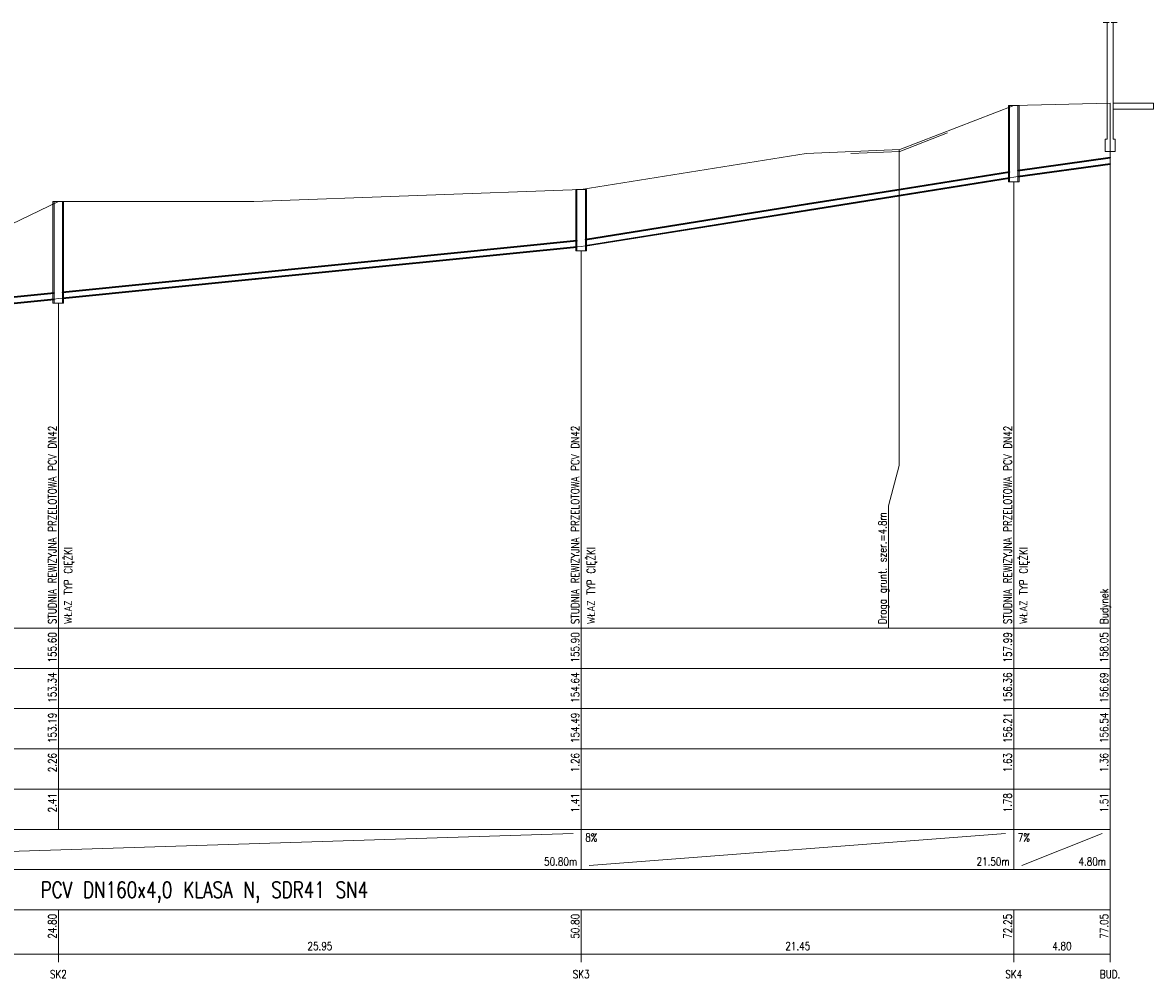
# Model space of a CAD drawing. Header units: metres. Extents: x 40 to 546, y 13 to 756.
# Tile 2 of 4: x 259 to 540, y 13 to 250. Entities that reach past the tile are written whole.
import ezdxf
from ezdxf.enums import TextEntityAlignment as Align

# ---------------------------------------------------------------- set-up
doc = ezdxf.new("R2010")
doc.units = ezdxf.units.M
doc.header["$LTSCALE"] = 0.2
for name, color, linetype in [('Budynki', 7, 'CONTINUOUS'), ('Liczby', 7, 'CONTINUOUS'), ('Linie_opisowe', 7, 'CONTINUOUS'), ('Linie_tabeli', 7, 'CONTINUOUS'), ('Odcinki', 7, 'CONTINUOUS'), ('Opis_PZ', 7, 'CONTINUOUS'), ('Opis_uzbr_n', 7, 'CONTINUOUS'), ('Teren_istn', 3, 'CONTINUOUS'), ('Uzbr_nadz', 7, 'CONTINUOUS'), ('Wezly', 7, 'CONTINUOUS')]:
    doc.layers.add(name, color=color, linetype=linetype)
doc.styles.get("Standard").update_dxf_attribs({"font": 'txt.shx'})

msp = doc.modelspace()

# ---------------------------------------------------------------- linework, layer by layer
at = {"layer": 'Budynki', "color": 0, "lineweight": 0}
msp.add_lwpolyline([(531.06, 250.5), (529.56, 250.5), (530.06, 250.5), (530.06, 221.5), (530.56, 221.5), (530.56, 218.5), (529.31, 218.5), (529.31, 218.5), (528.06, 218.5), (528.06, 221.5), (528.56, 221.5), (528.56, 250.5), (529.06, 250.5), (527.56, 250.5)], dxfattribs=at)
msp.add_lwpolyline([(530.06, 229), (540.06, 229), (540.06, 230.5), (530.06, 230.5)], close=True, dxfattribs=at)
at = {"layer": 'Linie_opisowe', "color": 0, "lineweight": 0}
msp.add_lwpolyline([(476.91, 219), (476.91, 140.44), (474.24, 130.44), (474.24, 100)], dxfattribs=at)
at = {"layer": 'Linie_tabeli', "color": 0, "lineweight": 0}
for p, q in [((144, 100), (529.31, 100)), ((268, 100), (268, 50)), ((397.91, 100), (397.91, 50)), ((505.36, 100), (505.36, 50)), ((529.31, 100), (529.31, 50)), ((529.31, 100), (529.31, 19)), ((144, 90), (529.31, 90)), ((144, 80), (529.31, 80)), ((144, 70), (529.31, 70)), ((144, 60), (529.31, 60)), ((144, 50), (529.31, 50)), ((146, 41), (395.91, 49)), ((397.91, 50), (397.91, 40)), ((399.91, 41), (503.36, 49)), ((505.36, 50), (505.36, 40)), ((505.36, 50), (505.36, 40)), ((507.36, 41), (527.31, 49)), ((529.31, 50), (529.31, 40)), ((144, 40), (529.31, 40)), ((529.31, 40), (529.31, 30)), ((144, 30), (529.31, 30)), ((268, 30), (268, 17)), ((397.91, 30), (397.91, 17)), ((505.36, 30), (505.36, 17)), ((529.31, 30), (529.31, 17)), ((144, 19), (529.31, 19))]:
    msp.add_line(p, q, dxfattribs=at)
for points in [[(529.31, 100), (529.31, 230.5)], [(505.36, 100), (505.36, 210.91)], [(397.91, 100), (397.91, 193.78)], [(268, 100), (268, 180.79)]]:
    msp.add_lwpolyline(points, dxfattribs=at)
at = {"layer": 'Odcinki', "color": 34, "lineweight": 30}
for points in [[(506.42, 213.69), (529.31, 216.89), (529.31, 216.96), (506.42, 213.76)], [(506.42, 212.23), (529.31, 215.44), (529.31, 215.36), (506.42, 212.16)], [(477.4, 209.06), (504.3, 213.37), (504.3, 213.44), (477.4, 209.14)], [(477.4, 207.61), (504.3, 211.91), (504.3, 211.84), (477.4, 207.54)], [(454.15, 205.34), (477.4, 209.06), (477.4, 209.14), (454.15, 205.42)], [(398.97, 196.52), (454.15, 205.35), (454.15, 205.42), (398.97, 196.59)], [(454.15, 203.89), (477.4, 207.61), (477.4, 207.54), (454.15, 203.82)], [(398.97, 195.06), (454.15, 203.89), (454.15, 203.82), (398.97, 194.99)], [(316.92, 188.25), (396.85, 196.24), (396.85, 196.31), (316.92, 188.32)], [(316.92, 186.79), (396.85, 194.78), (396.85, 194.71), (316.92, 186.72)], [(269.06, 183.46), (316.92, 188.25), (316.92, 188.32), (269.06, 183.53)], [(269.06, 182.01), (316.92, 186.79), (316.92, 186.72), (269.06, 181.93)], [(237.95, 180.35), (266.93, 183.25), (266.93, 183.32), (237.95, 180.42)], [(237.95, 178.89), (266.93, 181.79), (266.93, 181.72), (237.95, 178.82)]]:
    msp.add_lwpolyline(points, close=True, dxfattribs=at)
at = {"layer": 'Teren_istn', "color": 0, "lineweight": 0}
msp.add_lwpolyline([(144, 181), (205.09, 187.5), (237.58, 191.4), (268, 206), (316.55, 206), (397.91, 209), (453.78, 218), (477.04, 219), (505.36, 229.9), (529.31, 230.5)], dxfattribs=at)
at = {"layer": 'Uzbr_nadz', "color": 0, "lineweight": 0}
msp.add_lwpolyline([(464.91, 217.98), (477.04, 218.5), (488.91, 223.07)], dxfattribs=at)
at = {"layer": 'Wezly', "color": 0, "lineweight": 0}
for points in [[(504.03, 229.9), (506.69, 229.9), (506.69, 229.9), (504.03, 229.9)], [(504.03, 210.91), (506.69, 210.91), (506.69, 229.9), (504.03, 229.9)], [(504.3, 210.91), (506.42, 210.91), (506.42, 229.9), (504.3, 229.9)], [(505.36, 210.91), (504.3, 210.91), (504.3, 211.91), (505.36, 212.08), (506.42, 212.23), (506.42, 210.91)], [(396.58, 209), (399.24, 209), (399.24, 209), (396.58, 209)], [(396.58, 193.78), (399.24, 193.78), (399.24, 209), (396.58, 209)], [(396.85, 193.78), (398.97, 193.78), (398.97, 209), (396.85, 209)], [(266.67, 206), (269.32, 206), (269.32, 206), (266.67, 206)], [(266.67, 180.79), (269.32, 180.79), (269.32, 206), (266.67, 206)], [(266.93, 180.79), (269.06, 180.79), (269.06, 206), (266.93, 206)], [(397.91, 193.78), (396.85, 193.78), (396.85, 194.78), (397.91, 194.89), (398.97, 195.06), (398.97, 193.78)], [(268, 180.79), (266.93, 180.79), (266.93, 181.79), (268, 181.9), (269.06, 182.01), (269.06, 180.79)]]:
    msp.add_lwpolyline(points, close=True, dxfattribs=at)

# ---------------------------------------------------------------- texts
at = {"layer": 'Liczby', "color": 0, "lineweight": 0, "width": 0.8}
for s, p in [('155.60', (267.5, 99)), ('155.90', (397.41, 99)), ('157.99', (504.86, 99)), ('158.05', (528.81, 99)), ('153.34', (267.5, 89)), ('154.64', (397.41, 89)), ('156.36', (504.86, 89)), ('156.69', (528.81, 89)), ('153.19', (267.5, 79)), ('154.49', (397.41, 79)), ('156.21', (504.86, 79)), ('156.54', (528.81, 79)), ('2.26', (267.5, 69)), ('1.26', (397.41, 69)), ('1.63', (504.86, 69)), ('1.36', (528.81, 69)), ('2.41', (267.5, 59)), ('1.41', (397.41, 59)), ('1.78', (504.86, 59)), ('1.51', (528.81, 59)), ('24.80', (267.5, 29)), ('50.80', (397.41, 29)), ('72.25', (504.86, 29)), ('77.05', (528.81, 29))]:
    msp.add_text(s, height=2, rotation=90, dxfattribs=at).set_placement(p, align=Align.RIGHT)
for s, p in [('8%', (398.91, 47)), ('7%', (506.36, 47))]:
    msp.add_text(s, height=2, dxfattribs=at).set_placement(p)
for s, p in [('50.80m', (396.91, 41)), ('21.50m', (504.36, 41)), ('4.80m', (528.31, 41))]:
    msp.add_text(s, height=2, dxfattribs=at).set_placement(p, align=Align.RIGHT)
at = {"layer": 'Liczby', "color": 0, "lineweight": 0, "width": 0.67114}
msp.add_text('PCV DN160x4,0 KLASA N, SDR41 SN4  ', height=4, dxfattribs=at).set_placement((263.62, 33), (350.42, 33), align=Align.FIT)
at = {"layer": 'Liczby', "color": 0, "lineweight": 0, "width": 0.8}
for s, p in [('25.95', (332.98, 20)), ('21.45', (451.7, 20)), ('4.80', (517.34, 20)), ('SK2', (268, 13)), ('SK3', (397.91, 13)), ('SK4', (505.36, 13)), ('BUD.', (529.31, 13))]:
    msp.add_text(s, height=2, dxfattribs=at).set_placement(p, align=Align.CENTER)
at = {"layer": 'Opis_PZ', "color": 0, "lineweight": 0, "width": 0.8}
for s, p in [('STUDNIA REWIZYJNA PRZELOTOWA PCV DN42', (267.5, 101)), ('STUDNIA REWIZYJNA PRZELOTOWA PCV DN42', (397.41, 101)), ('STUDNIA REWIZYJNA PRZELOTOWA PCV DN42', (504.86, 101)), ('WŁAZ TYP CIĘŻKI', (271.42, 100.99)), ('WŁAZ TYP CIĘŻKI', (401.34, 100.99)), ('WŁAZ TYP CIĘŻKI', (508.78, 100.99)), ('Budynek', (528.81, 101))]:
    msp.add_text(s, height=2, rotation=90, dxfattribs=at).set_placement(p)
at = {"layer": 'Opis_uzbr_n', "color": 0, "lineweight": 0, "width": 0.8}
msp.add_text('Droga grunt. szer.=4.8m', height=2, rotation=90, dxfattribs=at).set_placement((473.74, 101))

doc.saveas('drawing.dxf')
